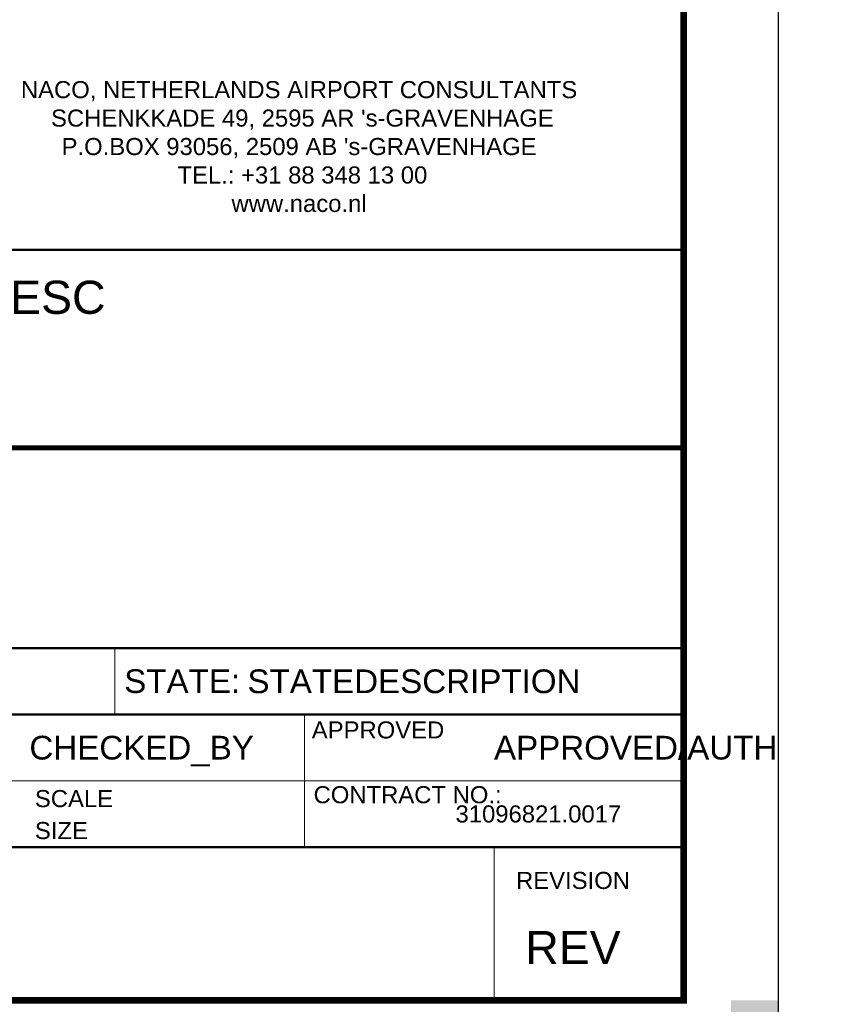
# Model space of a CAD drawing. Header units: metres. Extents: x 0 to 4289, y -45 to 594.
# Tile 9 of 11: x 761 to 846, y 10 to 113. Entities that reach past the tile are written whole.
import ezdxf
from ezdxf.enums import TextEntityAlignment as Align

# ---------------------------------------------------------------- set-up
doc = ezdxf.new("R2010")
doc.units = ezdxf.units.M
for name, color, linetype, lineweight in [('A-ANNO-TTLB', 1, 'Continuous', 13), ('C-ANNO-GENF-TEXT-N_18', 1, 'Continuous', 30), ('C-ANNO-GENF-TEXT-N_25', 2, 'Continuous', 30), ('C-ANNO-GENF-TEXT-N_35', 3, 'Continuous', 30), ('X-XX-AL-TEKENBLAD-S', 7, 'Continuous', 25), ('X-XX-AL-TEKENBLAD_KADER-G', 7, 'Continuous', 25), ('X-XX-AL-TEKENBLAD_KADER_AFSNIJMARKERING-G', 7, 'Continuous', 25)]:
    doc.layers.add(name, color=color, linetype=linetype, lineweight=lineweight)
doc.layers.add('G-ANNO-TTLB', color=1, linetype='Continuous')
doc.styles.add('arial', font='arial.ttf')
doc.styles.get("Standard").update_dxf_attribs({"font": 'arial.ttf'})

# ---------------------------------------------------------------- blocks, each defined once
blk = doc.blocks.new('SAL-TEKENBLAD_A1-SO')
at = {"layer": 'X-XX-AL-TEKENBLAD_KADER_AFSNIJMARKERING-G'}
blk.add_hatch(color=256, dxfattribs=at).paths.add_polyline_path([(831, 0), (841, 0), (841, 10), (836, 10), (836, 5), (831, 5)])
at = {"layer": 'X-XX-AL-TEKENBLAD_KADER-G'}
blk.add_line((841, 0), (841, 594), dxfattribs=at)
at = {"layer": 'X-XX-AL-TEKENBLAD_KADER-G', "const_width": 0.7, "flags": 128}
blk.add_lwpolyline([(20, 10), (831, 10), (831, 584), (20, 584)], close=True, dxfattribs=at)

msp = doc.modelspace()

# ---------------------------------------------------------------- linework, layer by layer
at = {"layer": 'A-ANNO-TTLB', "linetype": 'Continuous'}
for p, q in [((771, 40.15), (771, 47.15)), ((791, 40.15), (791, 33.15)), ((711, 33.15), (831, 33.15)), ((791, 26.15), (791, 33.15)), ((811, 10), (811, 26.15))]:
    msp.add_line(p, q, dxfattribs=at)
at = {"layer": 'G-ANNO-TTLB', "const_width": 0.25}
msp.add_lwpolyline([(831, 68.4), (711, 68.4), (711, 89.15), (831, 89.15)], dxfattribs=at)
for points in [[(711, 47.15), (711, 68.15), (831, 68.15), (831, 47.15)], [(711, 40.15), (711, 47.15), (831, 47.15), (831, 40.15)], [(711, 26.15), (711, 40.15), (831, 40.15), (831, 26.15)], [(711, 10), (711, 26.15), (831, 26.15), (831, 10)]]:
    msp.add_lwpolyline(points, close=True, dxfattribs=at)

# ---------------------------------------------------------------- block references
at = {"layer": 'X-XX-AL-TEKENBLAD-S'}
msp.add_blockref('SAL-TEKENBLAD_A1-SO', (0, 0), dxfattribs=at)

# ---------------------------------------------------------------- texts
at = {"layer": 'C-ANNO-GENF-TEXT-N_18'}
msp.add_text('APPROVED', height=1.8, rotation=359.9999, dxfattribs=at).set_placement((791.78, 38.52), align=Align.MIDDLE_LEFT)
at = {"layer": 'C-ANNO-GENF-TEXT-N_18', "char_height": 1.8, "rotation": 359.9999}
for s, insert, width, attachment_point in [("NACO, NETHERLANDS AIRPORT CONSULTANTS \\P SCHENKKADE 49, 2595 AR 's-GRAVENHAGE\\PP.O.BOX 93056, 2509 AB 's-GRAVENHAGE\\P TEL.: +31 88 348 13 00   \\Pwww.naco.nl", (790.44, 106.95), 99.2971, 2), ('CONTRACT NO.:', (791.97, 32.59), 19.0039, 1), ('31096821.0017', (806.94, 29.65), 5.7565, 4), ('REVISION', (819.33, 23.55), 12.0769, 2)]:
    msp.add_mtext(s, dxfattribs=dict(at, insert=insert, width=width, attachment_point=attachment_point))
at = {"layer": 'C-ANNO-GENF-TEXT-N_18', "lineweight": 30, "flags": 2}
for tag, p in [('SCALE', (762.58, 31.28)), ('SIZE', (762.58, 27.91))]:
    msp.add_attdef(tag, text='----', height=1.8, dxfattribs=at).set_placement(p, align=Align.MIDDLE_LEFT)
at = {"layer": 'C-ANNO-GENF-TEXT-N_25', "insert": (772, 43.65), "char_height": 2.5, "width": 14.8214, "attachment_point": 4}
msp.add_mtext('STATE:', dxfattribs=at)
at = {"layer": 'C-ANNO-GENF-TEXT-N_25', "lineweight": 30, "flags": 2}
for tag, text, p in [('STATEDESCRIPTION', '----', (785, 43.65)), ('CHECKED_BY', 'CC', (762, 36.65)), ('APPROVED/AUTH', 'BB', (811, 36.65))]:
    msp.add_attdef(tag, text=text, height=2.5, dxfattribs=at).set_placement(p, align=Align.MIDDLE_LEFT)
at = {"layer": 'C-ANNO-GENF-TEXT-N_35', "lineweight": 30, "flags": 104}
msp.add_attdef('PROJECT-DESC', text='Renovatie AGL‐installatie Bonaire International Airport', height=3.5, dxfattribs=at).set_placement((732, 85.9), align=Align.TOP_LEFT)
at = {"layer": 'C-ANNO-GENF-TEXT-N_35', "style": 'arial', "flags": 2}
msp.add_attdef('REV', text='----', height=3.5, dxfattribs=at).set_placement((819.33, 15.57), align=Align.MIDDLE_CENTER)

doc.saveas('drawing.dxf')
